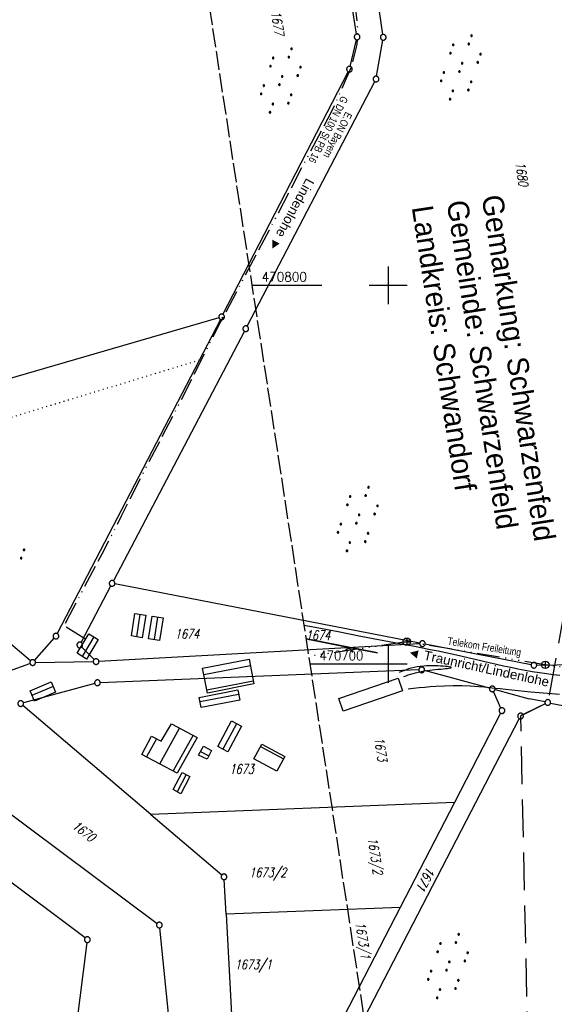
# Model space of a CAD drawing. Extents: x 510526 to 513920, y 467229 to 478797.
# Tile 62 of 256: x 510903 to 511044, y 470610 to 470870. Entities that reach past the tile are written whole.
import ezdxf
from ezdxf.enums import TextEntityAlignment as Align

# ---------------------------------------------------------------- set-up
doc = ezdxf.new("R2010")
doc.units = 0
doc.header["$LTSCALE"] = 10
doc.header["$MEASUREMENT"] = 0
for name, pattern in [('ACAD_ISO13W100', [37, 12, -3, 12, -3, 0.5, -3, 0.5, -3]), ('ACAD_ISO14W100', [25.5, 12, -3, 0.5, -3, 0.5, -3, 0.5, -3]), ('LT00', [0]), ('LT05', [0.7, 0.5, -0.2]), ('LT14', [0.6, 0.5, -0.1]), ('PUNKTX2_STR', [0.6, 0.1, -0.5])]:
    doc.linetypes.add(name, pattern=pattern)
doc.layers.get('0').update_dxf_attribs({"linetype": 'LT00'})
doc.layers.add('-BLATT_96-RAND', color=7, linetype='LT14', plot=False)
for name, color, linetype in [('DFK_BEB_SCHR', 254, 'LT00'), ('DFK_BEBAUUNG', 250, 'LT00'), ('DFK_FLUR_NR', 250, 'LT00'), ('DFK_GZPKT', 250, 'LT00'), ('DFK_KATASTER', 250, 'LT00'), ('DFK_NUTZUNG', 250, 'LT00'), ('DFK_NUTZUNGSGRENZE', 70, 'PUNKTX2_STR'), ('DFK_TOPO-ANL', 252, 'LT00'), ('DFK_TOPO-SYM', 252, 'LT00'), ('GASLTG', 250, 'ACAD_ISO13W100'), ('GASLTG_TEXT', 250, 'Continuous'), ('GRENZNAME', 250, 'Continuous'), ('ORTSRICHTUNG', 7, 'Continuous'), ('STROM_TEXT', 80, 'Continuous'), ('TELEKOM', 210, 'ACAD_ISO14W100'), ('TELEKOM_TEXT', 210, 'Continuous'), ('V96_AFBR_BAB', 250, 'LT00'), ('V96_RASTER', 250, 'LT00'), ('V96_ZAUN', 40, 'LT00'), ('WSG-GRENZE', 162, 'LT05')]:
    doc.layers.add(name, color=color, linetype=linetype)
doc.styles.add('Beschrift', font='ARIAL.TTF')
doc.styles.get("Standard").update_dxf_attribs({"font": 'romans.shx'})
doc.styles.add('UNIR-H', font='unir_h.shx', dxfattribs={"width": 0.8})
doc.styles.add('Versorgungsltg', font='ARIAL.TTF', dxfattribs={"width": 0.8, "height": 2})

# ---------------------------------------------------------------- blocks, each defined once
blk = doc.blocks.new('SYMB7110')
at = {"color": 0, "linetype": 'ByBlock'}
for p, q in [((-0.515, 0.392919), (-0.515, 0.367081)), ((-0.51, 0.362895), (-0.51, 0.397105)), ((-0.505, 0.399164), (-0.505, 0.360836)), ((-0.5, 0.360204), (-0.5, 0.399796)), ((-0.495, 0.399164), (-0.495, 0.360836)), ((-0.49, 0.362895), (-0.49, 0.397105)), ((-0.485, 0.392919), (-0.485, 0.367081)), ((-0.48, 0.379874), (-0.48, 0.380145)), ((-0.285, 0.392919), (-0.285, 0.367081)), ((-0.28, 0.362895), (-0.28, 0.397105)), ((-0.275, 0.399164), (-0.275, 0.360836)), ((-0.27, 0.360204), (-0.27, 0.399796)), ((-0.265, 0.399164), (-0.265, 0.360836)), ((-0.26, 0.362895), (-0.26, 0.397105)), ((-0.255, 0.392919), (-0.255, 0.367081)), ((-0.25, 0.379874), (-0.25, 0.380146)), ((0.255, 0.392919), (0.255, 0.367081)), ((0.26, 0.362895), (0.26, 0.397105)), ((0.265, 0.399164), (0.265, 0.360836)), ((0.27, 0.360204), (0.27, 0.399796)), ((0.275, 0.399164), (0.275, 0.360836)), ((0.28, 0.362895), (0.28, 0.397105)), ((0.285, 0.392919), (0.285, 0.367081)), ((0.29, 0.379874), (0.29, 0.380145)), ((0.485, 0.392919), (0.485, 0.367081)), ((0.49, 0.362895), (0.49, 0.397105)), ((0.495, 0.399164), (0.495, 0.360836)), ((0.5, 0.360204), (0.5, 0.399796)), ((0.505, 0.399164), (0.505, 0.360836)), ((0.51, 0.362895), (0.51, 0.397105)), ((0.515, 0.392919), (0.515, 0.367081)), ((0.52, 0.379874), (0.52, 0.380146)), ((-0.9, 0.012919), (-0.9, -0.012919)), ((-0.895, -0.017106), (-0.895, 0.017105)), ((-0.89, 0.019164), (-0.89, -0.019164)), ((-0.885, -0.019797), (-0.885, 0.019796)), ((-0.88, 0.019164), (-0.88, -0.019164)), ((-0.875, -0.017106), (-0.875, 0.017105)), ((-0.87, 0.012919), (-0.87, -0.012919)), ((-0.865, -0.000126), (-0.865, 0.000145)), ((-0.67, 0.012919), (-0.67, -0.012919)), ((-0.665, -0.017106), (-0.665, 0.017105)), ((-0.66, 0.019164), (-0.66, -0.019164)), ((-0.655, -0.019797), (-0.655, 0.019796)), ((-0.65, 0.019164), (-0.65, -0.019164)), ((-0.645, -0.017106), (-0.645, 0.017105)), ((-0.64, 0.012919), (-0.64, -0.012919)), ((-0.635, -0.000126), (-0.635, 0.000145)), ((-0.13, 0.012919), (-0.13, -0.012919)), ((-0.125, -0.017105), (-0.125, 0.017105)), ((-0.12, 0.019164), (-0.12, -0.019164)), ((-0.115, -0.019796), (-0.115, 0.019796)), ((-0.11, 0.019164), (-0.11, -0.019164)), ((-0.105, -0.017105), (-0.105, 0.017105)), ((-0.1, 0.012919), (-0.1, -0.012919)), ((-0.095, -0.000126), (-0.095, 0.000146)), ((0.1, 0.012919), (0.1, -0.012919)), ((0.105, -0.017105), (0.105, 0.017105)), ((0.11, 0.019164), (0.11, -0.019164)), ((0.115, -0.019796), (0.115, 0.019796)), ((0.12, 0.019164), (0.12, -0.019164)), ((0.125, -0.017105), (0.125, 0.017105)), ((0.13, 0.012919), (0.13, -0.012919)), ((0.135, -0.000126), (0.135, 0.000146)), ((0.64, 0.012919), (0.64, -0.012919)), ((0.645, -0.017105), (0.645, 0.017105)), ((0.65, 0.019164), (0.65, -0.019164)), ((0.655, -0.019796), (0.655, 0.019796)), ((0.66, 0.019164), (0.66, -0.019164)), ((0.665, -0.017105), (0.665, 0.017105)), ((0.67, 0.012919), (0.67, -0.012919)), ((0.675, -0.000126), (0.675, 0.000146)), ((0.87, 0.012919), (0.87, -0.012919)), ((0.875, -0.017105), (0.875, 0.017105)), ((0.88, 0.019164), (0.88, -0.019164)), ((0.885, -0.019796), (0.885, 0.019796)), ((0.89, 0.019164), (0.89, -0.019164)), ((0.895, -0.017105), (0.895, 0.017105)), ((0.9, 0.012919), (0.9, -0.012919)), ((0.905, -0.000126), (0.905, 0.000146)), ((-0.515, -0.367081), (-0.515, -0.392919)), ((-0.51, -0.397105), (-0.51, -0.362895)), ((-0.505, -0.360836), (-0.505, -0.399164)), ((-0.5, -0.399796), (-0.5, -0.360204)), ((-0.495, -0.360836), (-0.495, -0.399164)), ((-0.49, -0.397106), (-0.49, -0.362895)), ((-0.485, -0.367081), (-0.485, -0.392919)), ((-0.48, -0.380126), (-0.48, -0.379855)), ((-0.285, -0.367081), (-0.285, -0.392919)), ((-0.28, -0.397105), (-0.28, -0.362895)), ((-0.275, -0.360836), (-0.275, -0.399164)), ((-0.27, -0.399796), (-0.27, -0.360204)), ((-0.265, -0.360836), (-0.265, -0.399164)), ((-0.26, -0.397105), (-0.26, -0.362895)), ((-0.255, -0.367081), (-0.255, -0.392919)), ((-0.25, -0.380126), (-0.25, -0.379855)), ((0.255, -0.367081), (0.255, -0.392919)), ((0.26, -0.397105), (0.26, -0.362895)), ((0.265, -0.360836), (0.265, -0.399164)), ((0.27, -0.399796), (0.27, -0.360204)), ((0.275, -0.360836), (0.275, -0.399164)), ((0.28, -0.397105), (0.28, -0.362895)), ((0.285, -0.367081), (0.285, -0.392919)), ((0.29, -0.380126), (0.29, -0.379855)), ((0.485, -0.367081), (0.485, -0.392919)), ((0.49, -0.397105), (0.49, -0.362895)), ((0.495, -0.360836), (0.495, -0.399164)), ((0.5, -0.399796), (0.5, -0.360204)), ((0.505, -0.360836), (0.505, -0.399164)), ((0.51, -0.397105), (0.51, -0.362895)), ((0.515, -0.367081), (0.515, -0.392919)), ((0.52, -0.380126), (0.52, -0.379855))]:
    blk.add_line(p, q, dxfattribs=at)
for points in [[(-0.48, 0.38), (-0.481981, 0.388678), (-0.48753, 0.395637), (-0.49555, 0.399499), (-0.50445, 0.399499), (-0.51247, 0.395637), (-0.518019, 0.388678), (-0.52, 0.38), (-0.518019, 0.371322), (-0.51247, 0.364363), (-0.50445, 0.360501), (-0.49555, 0.360501), (-0.48753, 0.364363), (-0.481981, 0.371322), (-0.48, 0.38)], [(-0.25, 0.38), (-0.251981, 0.388678), (-0.25753, 0.395637), (-0.26555, 0.399499), (-0.27445, 0.399499), (-0.28247, 0.395637), (-0.288019, 0.388678), (-0.29, 0.38), (-0.288019, 0.371322), (-0.28247, 0.364363), (-0.27445, 0.360501), (-0.26555, 0.360501), (-0.25753, 0.364363), (-0.251981, 0.371322), (-0.25, 0.38)], [(0.29, 0.38), (0.288019, 0.388678), (0.28247, 0.395637), (0.27445, 0.399499), (0.26555, 0.399499), (0.25753, 0.395637), (0.251981, 0.388678), (0.25, 0.38), (0.251981, 0.371322), (0.25753, 0.364363), (0.26555, 0.360501), (0.27445, 0.360501), (0.28247, 0.364363), (0.288019, 0.371322), (0.29, 0.38)], [(0.52, 0.38), (0.518019, 0.388678), (0.51247, 0.395637), (0.50445, 0.399499), (0.495549, 0.399499), (0.48753, 0.395637), (0.481981, 0.388678), (0.48, 0.38), (0.481981, 0.371322), (0.48753, 0.364363), (0.495549, 0.360501), (0.50445, 0.360501), (0.51247, 0.364363), (0.518019, 0.371322), (0.52, 0.38)], [(-0.865, 0), (-0.866981, 0.008678), (-0.87253, 0.015637), (-0.88055, 0.019498), (-0.88945, 0.019498), (-0.89747, 0.015637), (-0.903019, 0.008678), (-0.905, 0)], [(-0.905, 0), (-0.903019, -0.008678), (-0.89747, -0.015637), (-0.88945, -0.019499), (-0.88055, -0.019499), (-0.87253, -0.015637), (-0.866981, -0.008678), (-0.865, 0)], [(-0.635, 0), (-0.636981, 0.008678), (-0.64253, 0.015637), (-0.65055, 0.019498), (-0.65945, 0.019498), (-0.66747, 0.015637), (-0.673019, 0.008678), (-0.675, 0)], [(-0.675, 0), (-0.673019, -0.008678), (-0.66747, -0.015637), (-0.65945, -0.019499), (-0.65055, -0.019499), (-0.64253, -0.015637), (-0.636981, -0.008678), (-0.635, 0)], [(-0.095, 0), (-0.096981, 0.008678), (-0.10253, 0.015637), (-0.11055, 0.019499), (-0.11945, 0.019499), (-0.12747, 0.015637), (-0.133019, 0.008678), (-0.135, 0)], [(-0.135, 0), (-0.133019, -0.008678), (-0.12747, -0.015637), (-0.11945, -0.019499), (-0.11055, -0.019499), (-0.10253, -0.015637), (-0.096981, -0.008678), (-0.095, 0)], [(0.135, 0), (0.133019, 0.008678), (0.12747, 0.015637), (0.11945, 0.019499), (0.11055, 0.019499), (0.10253, 0.015637), (0.096981, 0.008678), (0.095, 0)], [(0.095, 0), (0.096981, -0.008678), (0.10253, -0.015637), (0.11055, -0.019499), (0.11945, -0.019499), (0.12747, -0.015637), (0.133019, -0.008678), (0.135, 0)], [(0.675, 0), (0.673019, 0.008678), (0.66747, 0.015637), (0.65945, 0.019499), (0.65055, 0.019499), (0.64253, 0.015637), (0.636981, 0.008678), (0.635, 0)], [(0.635, 0), (0.636981, -0.008678), (0.64253, -0.015637), (0.65055, -0.019499), (0.65945, -0.019499), (0.66747, -0.015637), (0.673019, -0.008678), (0.675, 0)], [(0.905, 0), (0.903019, 0.008678), (0.89747, 0.015637), (0.88945, 0.019499), (0.88055, 0.019499), (0.87253, 0.015637), (0.866981, 0.008678), (0.865, 0)], [(0.865, 0), (0.866981, -0.008678), (0.87253, -0.015637), (0.88055, -0.019499), (0.88945, -0.019499), (0.89747, -0.015637), (0.903019, -0.008678), (0.905, 0)], [(-0.48, -0.38), (-0.481981, -0.371322), (-0.48753, -0.364363), (-0.49555, -0.360501), (-0.50445, -0.360501), (-0.51247, -0.364363), (-0.518019, -0.371322), (-0.52, -0.38), (-0.518019, -0.388678), (-0.51247, -0.395637), (-0.50445, -0.399499), (-0.49555, -0.399499), (-0.48753, -0.395637), (-0.481981, -0.388678), (-0.48, -0.38)], [(-0.25, -0.38), (-0.251981, -0.371322), (-0.25753, -0.364363), (-0.26555, -0.360501), (-0.27445, -0.360501), (-0.28247, -0.364363), (-0.288019, -0.371322), (-0.29, -0.38), (-0.288019, -0.388678), (-0.28247, -0.395637), (-0.27445, -0.399499), (-0.26555, -0.399499), (-0.25753, -0.395637), (-0.251981, -0.388678), (-0.25, -0.38)], [(0.29, -0.38), (0.288019, -0.371322), (0.28247, -0.364363), (0.27445, -0.360501), (0.26555, -0.360501), (0.25753, -0.364363), (0.251981, -0.371322), (0.25, -0.38), (0.251981, -0.388678), (0.25753, -0.395637), (0.26555, -0.399499), (0.27445, -0.399499), (0.28247, -0.395637), (0.288019, -0.388678), (0.29, -0.38)], [(0.52, -0.38), (0.518019, -0.371322), (0.51247, -0.364363), (0.50445, -0.360501), (0.495549, -0.360501), (0.48753, -0.364363), (0.481981, -0.371322), (0.48, -0.38), (0.481981, -0.388678), (0.48753, -0.395637), (0.495549, -0.399499), (0.50445, -0.399499), (0.51247, -0.395637), (0.518019, -0.388678), (0.52, -0.38)]]:
    blk.add_lwpolyline(points, dxfattribs=at)
blk = doc.blocks.new('SYMB7112')
at = {"color": 0, "linetype": 'ByBlock'}
for p, q in [((-0.13, 0.012919), (-0.13, -0.012919)), ((-0.125, -0.017105), (-0.125, 0.017105)), ((-0.12, 0.019164), (-0.12, -0.019164)), ((-0.115, -0.019796), (-0.115, 0.019796)), ((-0.11, 0.019164), (-0.11, -0.019164)), ((-0.105, -0.017105), (-0.105, 0.017105)), ((-0.1, 0.012919), (-0.1, -0.012919)), ((-0.095, -0.000126), (-0.095, 0.000146)), ((0.1, 0.012919), (0.1, -0.012919)), ((0.105, -0.017105), (0.105, 0.017105)), ((0.11, 0.019164), (0.11, -0.019164)), ((0.115, -0.019796), (0.115, 0.019796)), ((0.12, 0.019164), (0.12, -0.019164)), ((0.125, -0.017105), (0.125, 0.017105)), ((0.13, 0.012919), (0.13, -0.012919)), ((0.135, -0.000126), (0.135, 0.000146))]:
    blk.add_line(p, q, dxfattribs=at)
for points in [[(-0.095, 0), (-0.096981, 0.008678), (-0.10253, 0.015637), (-0.11055, 0.019499), (-0.11945, 0.019499), (-0.12747, 0.015637), (-0.133019, 0.008678), (-0.135, 0)], [(-0.135, 0), (-0.133019, -0.008678), (-0.12747, -0.015637), (-0.11945, -0.019499), (-0.11055, -0.019499), (-0.10253, -0.015637), (-0.096981, -0.008678), (-0.095, 0)], [(0.135, 0), (0.133019, 0.008678), (0.12747, 0.015637), (0.11945, 0.019499), (0.11055, 0.019499), (0.10253, 0.015637), (0.096981, 0.008678), (0.095, 0)], [(0.095, 0), (0.096981, -0.008678), (0.10253, -0.015637), (0.11055, -0.019499), (0.11945, -0.019499), (0.12747, -0.015637), (0.133019, -0.008678), (0.135, 0)]]:
    blk.add_lwpolyline(points, dxfattribs=at)
blk = doc.blocks.new('SYMB7301')
at = {"color": 0, "linetype": 'ByBlock'}
for p, q in [((-0.128693, 0), (0, 0.128693)), ((0, -0.128693), (-0.128693, 0)), ((0, 0.128693), (0.128693, 0)), ((0.128693, 0), (0, -0.128693)), ((0.000059, -0.009738), (0.000059, 0.009897)), ((-0.00901, -0.004339), (-0.002225, -0.009749))]:
    blk.add_line(p, q, dxfattribs=at)
for points in [[(-0.002225, 0.009749), (-0.00901, 0.004339), (-0.00901, -0.004339)], [(0.01, 0), (0.006235, 0.007818), (-0.002225, 0.009749)], [(-0.002225, -0.009749), (0.006235, -0.007818), (0.01, 0)]]:
    blk.add_lwpolyline(points, dxfattribs=at)
blk = doc.blocks.new('SYMB7010')
at = {"color": 0, "linetype": 'ByBlock'}
for points in [[(-0.031408, 0.499213), (-0.093728, 0.49134), (-0.15457, 0.475719), (-0.212975, 0.452595), (-0.268021, 0.422333), (-0.31884, 0.385411), (-0.36463, 0.342411), (-0.40467, 0.29401), (-0.438329, 0.240973), (-0.465074, 0.184136), (-0.484486, 0.124395), (-0.496256, 0.062692), (-0.5002, 0)], [(-0.5002, 0), (-0.496256, -0.062692), (-0.484486, -0.124395), (-0.465075, -0.184136), (-0.438329, -0.240973), (-0.404671, -0.29401), (-0.36463, -0.342411), (-0.31884, -0.385411), (-0.268021, -0.422333), (-0.212975, -0.452595), (-0.154571, -0.475719), (-0.093728, -0.49134), (-0.031408, -0.499213), (0.031408, -0.499213)], [(0.5002, 0), (0.496256, 0.062692), (0.484485, 0.124395), (0.465074, 0.184136), (0.438329, 0.240973), (0.40467, 0.29401), (0.36463, 0.342411), (0.31884, 0.385411), (0.268021, 0.422333), (0.212975, 0.452595), (0.15457, 0.475719), (0.093728, 0.49134), (0.031408, 0.499213), (-0.031408, 0.499213)], [(0.031408, -0.499213), (0.093728, -0.491341), (0.15457, -0.475719), (0.212975, -0.452595), (0.268021, -0.422333), (0.31884, -0.385411), (0.36463, -0.342411), (0.404671, -0.294011), (0.438329, -0.240974), (0.465075, -0.184136), (0.484486, -0.124395), (0.496256, -0.062692), (0.500201, 0)]]:
    blk.add_lwpolyline(points, dxfattribs=at)
blk = doc.blocks.new('SYMB0024')
at = {"color": 0, "linetype": 'ByBlock'}
for p, q in [((-0.5, 0.5), (0, 0)), ((0, 0), (0.5, 0.5))]:
    blk.add_line(p, q, dxfattribs=at)

msp = doc.modelspace()

# ---------------------------------------------------------------- linework, layer by layer
at = {"layer": '-BLATT_96-RAND', "elevation": 359.87}
msp.add_lwpolyline([(510925.48, 471051.66), (511037.44, 470320.17), (511321.13, 470363.6), (511209.17, 471095.08), (510925.48, 471051.66)], dxfattribs=at)
at = {"layer": 'DFK_BEB_SCHR'}
for p, q in [((510933.63, 470707.18), (510934.54, 470713.13)), ((510939.09, 470712.41), (510938.18, 470706.46)), ((510922.29, 470707.19), (510919.2, 470702.02)), ((510963.61, 470699.49), (510951.35, 470697.12)), ((510911.5, 470694.11), (510905.93, 470691.71)), ((510952.1, 470693.19), (510964.37, 470695.56)), ((510950.3, 470690.07), (510960.47, 470692.05)), ((510959.95, 470684.25), (510956.35, 470677.54)), ((510939.67, 470673.63), (510944.92, 470683.09)), ((510948.45, 470681.2), (510943.21, 470671.77)), ((510938.78, 470680.26), (510936.13, 470675.49)), ((510966.26, 470678.26), (510972.37, 470674.98)), ((510950.42, 470676.92), (510952.65, 470675.78)), ((510946.66, 470670.8), (510944.25, 470666.29))]:
    msp.add_line(p, q, dxfattribs=at)
at = {"layer": 'DFK_BEBAUUNG'}
for points in [[(510932.19, 470707.41, 0), (510933.1, 470713.35, 0), (510935.98, 470712.91, 0), (510935.07, 470706.95, 0), (510932.19, 470707.41, 0)], [(510940.54, 470712.19, 0), (510939.63, 470706.24, 0), (510936.74, 470706.68, 0), (510937.63, 470712.62, 0), (510940.54, 470712.19, 0)], [(510923.44, 470706.5, 0), (510920.35, 470701.33, 0), (510917.84, 470702.84, 0), (510920.94, 470708, 0), (510923.44, 470706.5, 0)], [(510951, 470698.92, 0), (510963.27, 470701.29, 0), (510964.52, 470694.76, 0), (510952.26, 470692.35, 0), (510951, 470698.92, 0)], [(510912.16, 470692.55, 0), (510906.59, 470690.16, 0), (510905.42, 470692.91, 0), (510911, 470695.29, 0), (510912.16, 470692.55, 0)], [(510950.09, 470691.19, 0), (510960.25, 470693.17, 0), (510960.79, 470690.47, 0), (510950.59, 470688.48, 0), (510950.09, 470691.19, 0)], [(510949.53, 470680.62, 0), (510944.3, 470671.2, 0), (510934.94, 470676.11, 0), (510937.45, 470680.94, 0), (510940.08, 470679.6, 0), (510942.76, 470684.25, 0), (510949.53, 470680.62, 0)], [(510961.22, 470683.58, 0), (510957.62, 470676.86, 0), (510955.01, 470678.26, 0), (510958.58, 470684.97, 0), (510961.22, 470683.58, 0)], [(510951.19, 470678.3, 0), (510953.32, 470677.2, 0), (510952.23, 470674.89, 0), (510949.86, 470675.91, 0), (510951.19, 470678.3, 0)], [(510966.58, 470678.86, 0), (510972.69, 470675.58, 0), (510970.62, 470671.7, 0), (510964.51, 470674.97, 0), (510966.58, 470678.86, 0)], [(510947.64, 470670.27, 0), (510945.24, 470665.77, 0), (510943.17, 470666.87, 0), (510945.57, 470671.4, 0), (510947.64, 470670.27, 0)]]:
    msp.add_polyline3d(points, dxfattribs=at)
at = {"layer": 'DFK_KATASTER'}
for p, q in [((510998.56, 470866.23), (510997.13, 470876.1)), ((510991.66, 470866.32), (510990.33, 470874.77)), ((510989.93, 470857.8), (510991.61, 470864.85)), ((510996.91, 470855.21), (510998.54, 470864.75)), ((510956.36, 470792.33), (510989.42, 470856.4)), ((510962.74, 470789.21), (510996.43, 470853.8)), ((510955.3, 470791.45), (510844.3, 470759.22)), ((510955.67, 470790.99), (510912.61, 470708.03)), ((510962.04, 470787.88), (510927.45, 470721.96)), ((510905.55, 470700.87), (510863.48, 470736.22)), ((510918.91, 470705.69), (510926.75, 470720.64)), ((511008.3, 470705.53), (510927.84, 470721.16)), ((510906.62, 470700.95), (510911.76, 470706.8)), ((510919.08, 470704.49), (510922.33, 470701.18)), ((511008.29, 470705.35), (510923.6, 470700.68)), ((511037.71, 470699.83), (511009.78, 470705.25)), ((510898.75, 470697.8), (510905.41, 470700.14)), ((510906.87, 470700.4), (510922.1, 470700.63)), ((511039.2, 470699.7), (511085.29, 470700.61)), ((511008.08, 470698.43), (510923.97, 470695.08)), ((511026.75, 470693.64), (511009.55, 470698.27)), ((510922.5, 470694.85), (510903.68, 470689.77)), ((511029.71, 470688.39), (511027.77, 470692.75)), ((511028.19, 470693.24), (511037.22, 470690.82)), ((510937.32, 470660.28), (510903.53, 470689.08)), ((511041.46, 470689.52), (511035.6, 470686.61)), ((511041.39, 470690), (511037.22, 470690.82)), ((511042.87, 470689.7), (511082.96, 470681.75)), ((511029.67, 470687.03), (511017.47, 470663.46)), ((511034.59, 470685.61), (510984.58, 470589.07)), ((510873.3, 470680.55), (510938.97, 470631.53)), ((510919.96, 470627.67), (510861.62, 470671.41)), ((511017.47, 470663.46), (510937.32, 470660.28)), ((511017.47, 470663.46), (511003.12, 470635.73)), ((510937.32, 470660.28), (510956.06, 470644.31)), ((510957.18, 470633.92), (510956.67, 470643.07)), ((511003.12, 470635.73), (510957.18, 470633.92)), ((510957.18, 470633.92), (510961.6, 470553.89)), ((511003.12, 470635.73), (510980.19, 470591.41)), ((510947.62, 470552.47), (510939.65, 470630.33)), ((510907.8, 470525.4), (510920.47, 470626.48))]:
    msp.add_line(p, q, dxfattribs=at)
at = {"layer": 'DFK_NUTZUNGSGRENZE', "ltscale": 0.2}
msp.add_line((510950.07, 470780.21), (510851.29, 470750.09), dxfattribs=at)
at = {"layer": 'DFK_TOPO-ANL'}
for p, q in [((510986.96, 470690.94), (511002.6, 470696.25)), ((511002.6, 470696.25), (511003.77, 470692.9)), ((511003.77, 470692.9), (510988.09, 470687.59)), ((510988.09, 470687.59), (510986.96, 470690.94))]:
    msp.add_line(p, q, dxfattribs=at)
at = {"layer": 'GASLTG', "ltscale": 0.05, "flags": 128}
msp.add_lwpolyline([(510920.1, 470706.6), (510914.41, 470710.13), (510914.63, 470710.55), (510914.64, 470710.55), (510915.11, 470711.43), (510915.13, 470711.48), (510924.43, 470729.11), (510927.15, 470734.36), (510929.67, 470739.31), (510934.82, 470749.51), (510943.22, 470765.6), (510951.79, 470782.42), (510955.3, 470789.47), (510970.89, 470818.92), (510977.46, 470831.54), (510985.2, 470846.16), (510990.36, 470857.81), (510991.77, 470863.58), (510992.03, 470865.94), (510991.87, 470869.48), (510991.38, 470873.52), (510990.64, 470877.49), (510987.3, 470891.06), (510982.84, 470908.35), (510978.79, 470924.2), (510975.33, 470937.87), (510970.92, 470955.74), (510967.2, 470970.99), (510963.04, 470987.52), (510958.9, 471003.95), (510955.49, 471017.71), (510952.71, 471029.57), (510949.12, 471043.32), (510947.11, 471049.65), (510945.47, 471054.35), (510943.23, 471059.89), (510941.57, 471063.44), (510935.07, 471076.84), (510929.46, 471087.43), (510924.03, 471097.17), (510920.63, 471102.92), (510918.34, 471107.02), (510915.79, 471111.7), (510910.96, 471120.83), (510912.32, 471123.08), (510917.24, 471131.31), (510922.37, 471141.78), (510927.85, 471155.36), (510932.26, 471168.96), (510933.53, 471173.87), (510935.44, 471185.47), (510935.73, 471195.31), (510935.31, 471202.83), (510933.43, 471223.77), (510931.94, 471235.74), (510929.25, 471258.51), (510929.25, 471258.51), (510925.81, 471285.73), (510922.77, 471311.04), (510920.61, 471328.91), (510919.25, 471339.83), (510916.05, 471365.82), (510916.05, 471365.82), (510915.03, 471373.83), (510915.02, 471373.93), (510913.43, 471389.38), (510913.23, 471391.37), (510912.23, 471398.07), (510908.11, 471411.44), (510900.34, 471427.73), (510898.31, 471432.55), (510896.81, 471437.11), (510894.09, 471447.99), (510892.65, 471455.06), (510890.05, 471473.48), (510888.69, 471486.01), (510887.86, 471495.05), (510886.05, 471510.71), (510883.64, 471529.86), (510881.08, 471548.71), (510879.22, 471564.32), (510877.29, 471580.36), (510875.58, 471601.31), (510874.02, 471612.33), (510872.42, 471620.73), (510869.82, 471631.46), (510866.47, 471642.47), (510864.43, 471650.69), (510863.21, 471657.09), (510862.93, 471664.8), (510863.08, 471672.09), (510864.2, 471678.59), (510865.31, 471681.47), (510867.01, 471686.48), (510873.32, 471699.46), (510875.52, 471705.96), (510877.51, 471713.97), (510878.5, 471721.02), (510878.92, 471729.8), (510878.2, 471738.28), (510875.95, 471752.14), (510872.54, 471766.7), (510869.78, 471780.52), (510865.37, 471797.42), (510861.12, 471810.98), (510858.56, 471818.8), (510854.88, 471827.36), (510845.16, 471847.74), (510833.55, 471870.29), (510820.88, 471895.41), (510815.24, 471907.04), (510808.36, 471924.03), (510802.87, 471939.39), (510802.87, 471939.39), (510798.88, 471951.67), (510793.31, 471966.52), (510784.31, 471985.42), (510781.45, 471991.41), (510778.34, 471998.29), (510771.89, 472013.18), (510768.45, 472022.05), (510766.76, 472026.94), (510765.71, 472032.52), (510765.07, 472039.47), (510765.01, 472043.67), (510765.5, 472052.73), (510767.03, 472075.69), (510768.15, 472090.5), (510768.95, 472106.37), (510769.79, 472115.59), (510770.67, 472126.57), (510771.32, 472148.21), (510771.58, 472157.8), (510771.1, 472167.01), (510769.35, 472174.79), (510767.65, 472179.41), (510763.26, 472188.42), (510757.58, 472201.11), (510751.26, 472211.43), (510743.88, 472222.11), (510737.55, 472230.63), (510732.72, 472236.3), (510725.1, 472246.12), (510721.86, 472251.1), (510719.59, 472257.55), (510718.78, 472259.47), (510717.4, 472264.42), (510716.35, 472272.74), (510715.92, 472281.65), (510715.98, 472283.9), (510715.89, 472284.67), (510717.41, 472290.69), (510722.26, 472309.77), (510722.71, 472313.22), (510723.17, 472322.55), (510723.12, 472323.59), (510721.85, 472330.2), (510719.12, 472338.66), (510716.17, 472345.62), (510715.25, 472348.08), (510710.6, 472357.01), (510707.86, 472361.5), (510701.87, 472369.64), (510700.87, 472370.86)], dxfattribs=at)
at = {"layer": 'STROM_TEXT'}
for p, q in [((511004.9, 470706.87, 359.87), (511004.9, 470704.87, 359.87)), ((511003.9, 470705.87, 359.87), (511005.9, 470705.87, 359.87)), ((511040.46, 470699.79, 359.87), (511042.46, 470699.79, 359.87)), ((511041.46, 470700.79, 359.87), (511041.46, 470698.79, 359.87))]:
    msp.add_line(p, q, dxfattribs=at)
for centre in [(511004.9, 470705.87, 359.87), (511041.46, 470699.79, 359.87)]:
    msp.add_circle(centre, 1, dxfattribs=at)
at = {"layer": 'TELEKOM', "ltscale": 0.05, "elevation": 359.87, "flags": 128}
msp.add_lwpolyline([(511067.23, 470696.28), (511041.46, 470699.79), (511004.9, 470705.87), (510979.02, 470702)], dxfattribs=at)
at = {"layer": 'V96_AFBR_BAB'}
msp.add_line((510997.15, 470702.94, 359.87), (510978.29, 470706.64, 359.87), dxfattribs=at)
at = {"layer": 'V96_AFBR_BAB', "elevation": 359.87}
for points in [[(511045.33, 470696.95), (511043.58, 470697.14), (511041.83, 470697.37), (511039.92, 470697.64), (511038.02, 470697.96), (511036.12, 470698.3), (511034.23, 470698.67), (511032.34, 470699.06), (511030.45, 470699.47), (511028.56, 470699.9), (511026.68, 470700.33), (511024.8, 470700.77), (511022.91, 470701.21), (511021.03, 470701.65), (511019.15, 470702.08), (511017.26, 470702.5), (511015.21, 470702.95), (511013.15, 470703.38), (511011.09, 470703.79), (511009.03, 470704.2), (511006.97, 470704.6), (511004.91, 470705), (510998.86, 470706.16), (510992.8, 470707.31), (510986.75, 470708.47), (510980.69, 470709.62), (510977.74, 470710.18)], [(511004.13, 470696.72), (511004.71, 470696.92), (511005.3, 470697.13), (511005.91, 470697.33), (511006.55, 470697.52), (511007.22, 470697.7), (511007.94, 470697.88), (511008.7, 470698.04), (511009.53, 470698.18), (511010.23, 470698.29), (511010.95, 470698.38), (511011.69, 470698.47), (511012.43, 470698.54), (511013.15, 470698.61), (511013.85, 470698.68), (511014.5, 470698.74), (511015.09, 470698.8), (511015.6, 470698.85), (511016.03, 470698.91), (511016.36, 470698.96), (511016.57, 470699.02), (511016.64, 470699.07), (511016.58, 470699.14), (511016.37, 470699.2), (511016.05, 470699.26), (511015.62, 470699.32), (511015.09, 470699.38), (511014.49, 470699.43), (511013.83, 470699.47), (511013.11, 470699.5), (511012.37, 470699.52), (511011.61, 470699.53), (511010.84, 470699.52), (511010.09, 470699.49), (511009.36, 470699.44), (511008.45, 470699.35), (511007.61, 470699.23), (511006.82, 470699.07), (511006.08, 470698.89), (511005.38, 470698.69), (511004.72, 470698.47), (511004.08, 470698.24), (511003.46, 470698), (511002.84, 470697.76)], [(511005.25, 470693.44), (511006.71, 470693.61), (511008.17, 470693.77), (511009.64, 470693.92), (511011.1, 470694.05), (511012.57, 470694.16), (511014.84, 470694.27), (511017.11, 470694.32), (511019.39, 470694.3), (511021.66, 470694.21), (511023.93, 470694.07), (511025.34, 470693.95), (511026.74, 470693.82), (511028.15, 470693.67), (511029.55, 470693.52), (511030.96, 470693.37), (511034.28, 470693.02), (511037.61, 470692.69), (511040.94, 470692.4), (511043.07, 470692.22), (511045.19, 470692.06)]]:
    msp.add_lwpolyline(points, dxfattribs=at)
at = {"layer": 'V96_RASTER'}
for p, q in [((511000, 470805, 359.87), (511000, 470795, 359.87)), ((510964, 470800, 359.87), (510982.5, 470800, 359.87)), ((510995, 470800, 359.87), (511005, 470800, 359.87)), ((511000, 470705, 359.87), (511000, 470695, 359.87)), ((511005, 470700, 359.87), (510979.3, 470700, 359.87))]:
    msp.add_line(p, q, dxfattribs=at)
at = {"layer": 'V96_ZAUN'}
for p, q in [((510989.78, 470704.32, 359.87), (510978.3, 470706.53, 359.87)), ((510997.14, 470702.9, 359.87), (510989.78, 470704.32, 359.87))]:
    msp.add_line(p, q, dxfattribs=at)
at = {"layer": 'WSG-GRENZE', "ltscale": 2, "flags": 128}
msp.add_lwpolyline([(511220.03, 471024.16), (511145.09, 470958.85), (511090.88, 470963.64), (511042.13, 470689.85), (511034.93, 470686.28), (511040.5, 470423.38), (511040.31, 470419.35), (511168.17, 470270.82), (511167.95, 470267.01), (511167.15, 470253.55), (511214.53, 470201.77), (511255.66, 470140.86), (511313.84, 470140.51)], dxfattribs=at)

# ---------------------------------------------------------------- block references
at = {"layer": 'DFK_GZPKT', "xscale": 1.499999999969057, "yscale": 1.5, "zscale": 1.5, "rotation": 251.2881100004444}
for p in [(510991.78, 470865.58), (510998.67, 470865.49), (510989.76, 470857.07), (510996.78, 470854.47), (510956.02, 470791.66), (510962.39, 470788.54), (510927.1, 470721.3), (510912.26, 470707.36), (510918.56, 470705.03), (511009.04, 470705.39), (510922.85, 470700.64), (510906.12, 470700.39), (511008.83, 470698.46), (511038.45, 470699.69), (510923.22, 470695.05), (511027.47, 470693.44), (510902.96, 470689.57), (511030.01, 470687.7), (511042.13, 470689.85), (511034.93, 470686.28), (510956.63, 470643.82), (510939.57, 470631.08), (510920.56, 470627.22)]:
    msp.add_blockref('SYMB7010', p, dxfattribs=at)
at = {"layer": 'DFK_NUTZUNG', "yscale": 10, "zscale": 10, "rotation": 251.28826}
for name, p, xscale in [('SYMB7110', (511019.16, 470857.53), 10), ('SYMB7110', (510971.63, 470854.07), 10), ('SYMB7110', (510991.94, 470738.28), 9.99999999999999), ('SYMB7112', (510903.46, 470729.06), 10), ('SYMB7110', (511015.77, 470620.25), 10)]:
    msp.add_blockref(name, p, dxfattribs=dict(at, xscale=xscale))
at = {"layer": 'DFK_TOPO-SYM', "xscale": 0.1, "yscale": 0.1, "zscale": 0.1, "rotation": 359.99968}
msp.add_blockref('SYMB7301', (510956.12, 470791.56), dxfattribs=at)
at = {"layer": 'V96_ZAUN', "xscale": 2.100000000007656, "yscale": 2.100000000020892, "zscale": 2.100000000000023, "rotation": 169.109205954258}
msp.add_blockref('SYMB0024', (510989.78, 470704.32, 359.87), dxfattribs=at)

# ---------------------------------------------------------------- texts
at = {"layer": 'DFK_FLUR_NR', "oblique": 13.754, "width": 0.75}
for s, rotation, p in [('1677', 278.7021, (510969.06, 470872.23)), ('1680', 278.7021, (511033.56, 470832.43)), ('1674', -0.0003, (510943.69, 470706.73)), ('1674', -0.0003, (510978.25, 470706.34)), ('1673', 278.7021, (510996.29, 470680.51)), ('1673', -0.0003, (510958.06, 470671.02)), ('1670', -37.693, (510916.33, 470656.83)), ('1673/2', 278.7021, (510994.59, 470654.01)), ('1673/2', -0.0003, (510963.31, 470643.72)), ('1671', 242.3747, (511010.33, 470646.75)), ('1673/1', 278.7021, (510991.35, 470631.72)), ('1673/1', -0.0003, (510959.48, 470619.41))]:
    msp.add_text(s, height=2.5, rotation=rotation, dxfattribs=at).set_placement(p)
at = {"layer": 'GASLTG_TEXT', "style": 'Versorgungsltg', "width": 0.8}
for s, p in [('G DN 100 St PB 16', (510983.28, 470841.56)), ('E.ON Bayern', (510985.78, 470840.1))]:
    msp.add_text(s, height=2, rotation=242.8975, dxfattribs=at).set_placement(p, align=Align.CENTER)
at = {"layer": 'GRENZNAME', "insert": (511030.18, 470824.29, 359.87), "char_height": 5.6, "width": 100.22, "attachment_point": 1, "rotation": 278.7021, "style": 'UNIR-H'}
msp.add_mtext('{\\W1;Gemarkung: Schwarzenfeld\\PGemeinde: Schwarzenfeld\\PLandkreis: Schwandorf}', dxfattribs=at)
at = {"layer": 'ORTSRICHTUNG', "char_height": 2.5, "attachment_point": 8, "style": 'Beschrift'}
for s, insert, width, rotation in [('Lindenlohe ►', (510973.22, 470819.06), 21.9529, 241.4382), ('◄ Traunricht/Lindenlohe', (511023.5, 470698.01), 39.0121, 347.7029)]:
    msp.add_mtext(s, dxfattribs=dict(at, insert=insert, width=width, rotation=rotation))
at = {"layer": 'TELEKOM_TEXT', "style": 'Versorgungsltg', "width": 0.8}
msp.add_text('Telekom Freileitung', height=2, rotation=350.929, dxfattribs=at).set_placement((511025.23, 470703.6), align=Align.CENTER)
at = {"layer": 'V96_RASTER'}
for s, width, p in [(' 470800', 0.928, (510965, 470801, 359.87)), (' 470700', 0.899, (510980.3, 470701, 359.87))]:
    msp.add_text(s, height=2.5, rotation=359.9993, dxfattribs=dict(at, width=width)).set_placement(p)

doc.saveas('drawing.dxf')
